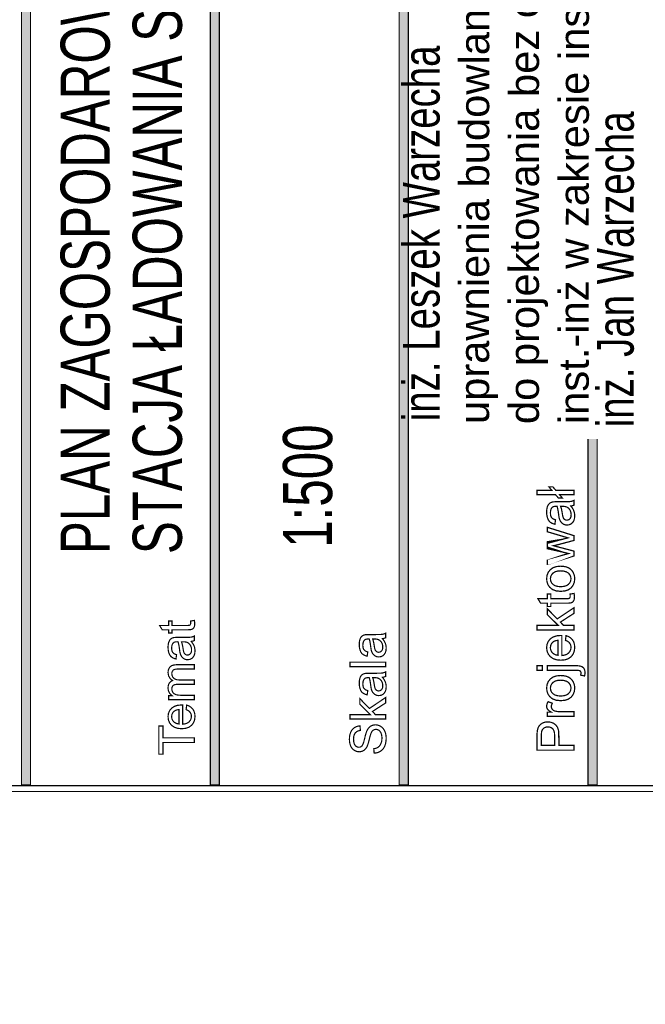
# Model space of a CAD drawing. Header units: millimetres. Extents: x 0 to 6566002, y 0 to 5716629.
# Tile 18 of 99: x 6563668 to 6563697, y 5716544 to 5716590. Entities that reach past the tile are written whole.
import ezdxf

# ---------------------------------------------------------------- set-up
doc = ezdxf.new("R2010")
doc.units = ezdxf.units.MM
doc.layers.add('mapa', color=7, linetype='Continuous')
doc.layers.add('r_TEXT@dr_text', color=7, linetype='Continuous', lineweight=5)
doc.styles.add('Arial 0.24', font='arial.ttf')
doc.styles.add('BIKWYM', font='BIKROMSW.SHX', dxfattribs={"width": 0.8, "oblique": 15})
picture_1 = doc.add_image_def('image1.jpg', size_in_pixel=(4960, 7423))

# ---------------------------------------------------------------- blocks, each defined once
blk = doc.blocks.new('A$7E5A6C2138A')
at = {"linetype": 'Continuous'}
image = blk.add_image(picture_1, insert=(-57.5578210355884, -33.42727969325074), size_in_units=(202.95902548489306, 303.74291253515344), rotation=-90.00000000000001, dxfattribs=at)
image.dxf.flags = 7

msp = doc.modelspace()

# ---------------------------------------------------------------- linework, layer by layer
at = {"color": 0, "linetype": 'Continuous'}
for points, const_width in [([(6563617.314996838, 5716553.51713425), (6563617.314996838, 5716627.006510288), (6563711.567145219, 5716627.006510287), (6563711.567145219, 5716553.51713425)], 0.05588551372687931), ([(6563617.594424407, 5716553.79656182), (6563617.594424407, 5716626.727082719), (6563711.28771765, 5716626.727082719), (6563711.28771765, 5716553.79656182)], 0.05588551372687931), ([(6563668.311403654, 5716553.827000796), (6563668.311403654, 5716626.705529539), (6563667.887344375, 5716626.705529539), (6563667.887344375, 5716553.827000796)], 0.05588551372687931), ([(6563677.159272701, 5716553.827000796), (6563677.159272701, 5716626.705529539), (6563676.735232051, 5716626.705529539), (6563676.735232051, 5716553.827000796)], 0.05588551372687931), ([(6563686.007160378, 5716553.827000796), (6563686.007160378, 5716626.705529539), (6563685.583101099, 5716626.705529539), (6563685.583101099, 5716553.827000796)], 0.05588551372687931), ([(6563694.854973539, 5716553.827000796), (6563694.854973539, 5716626.705529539), (6563694.43091426, 5716626.705529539), (6563694.43091426, 5716553.827000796)], 0.05588551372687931), ([(6563693.097482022, 5716567.427167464), (6563693.228133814, 5716567.273152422), (6563693.040956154, 5716567.273152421), (6563692.910323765, 5716567.427167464), (6563692.041148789, 5716567.427167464), (6563692.041148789, 5716567.639008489), (6563692.730481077, 5716567.639008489), (6563692.594182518, 5716567.799058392), (6563692.780137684, 5716567.799058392), (6563692.916436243, 5716567.639008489), (6563693.777500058, 5716567.639008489), (6563693.777500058, 5716567.427167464)], 0.05821407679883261), ([(6563693.62226252, 5716566.901261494), (6563693.68276635, 5716566.823060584), (6563693.730191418, 5716566.747071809), (6563693.764576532, 5716566.673217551), (6563693.787474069, 5716566.598276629), (6563693.801193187, 5716566.519862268), (6563693.80575329, 5716566.437916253), (6563693.794556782, 5716566.310427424), (6563693.760909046, 5716566.204303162), (6563693.704693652, 5716566.119407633), (6563693.630897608, 5716566.057681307), (6563693.544604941, 5716566.020560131), (6563693.446009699, 5716566.008179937), (6563693.386010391, 5716566.012798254), (6563693.329736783, 5716566.026769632), (6563693.277014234, 5716566.050268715), (6563693.229453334, 5716566.081102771), (6563693.188625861, 5716566.117777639), (6563693.154551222, 5716566.160215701), (6563693.126220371, 5716566.207679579), (6563693.102876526, 5716566.258830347), (6563693.084577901, 5716566.31384265), (6563693.073691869, 5716566.362606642), (6563693.062980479, 5716566.425652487), (6563693.052637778, 5716566.50299959), (6563693.030788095, 5716566.660138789), (6563693.006338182, 5716566.786967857), (6563692.97907459, 5716566.883447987), (6563692.953499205, 5716566.884107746), (6563692.935006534, 5716566.88453465), (6563692.923693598, 5716566.884670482), (6563692.845279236, 5716566.877937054), (6563692.784057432, 5716566.85769796), (6563692.740183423, 5716566.824011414), (6563692.699841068, 5716566.760868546), (6563692.675759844, 5716566.679912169), (6563692.667765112, 5716566.581452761), (6563692.673567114, 5716566.489940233), (6563692.691070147, 5716566.415833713), (6563692.720313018, 5716566.359074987), (6563692.764555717, 5716566.315550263), (6563692.82680597, 5716566.280291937), (6563692.907102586, 5716566.253183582), (6563692.878383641, 5716566.045010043), (6563692.795021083, 5716566.068043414), (6563692.722990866, 5716566.099168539), (6563692.662564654, 5716566.138366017), (6563692.611743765, 5716566.188177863), (6563692.569402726, 5716566.251049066), (6563692.535599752, 5716566.32674677), (6563692.510955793, 5716566.413136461), (6563692.496111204, 5716566.508258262), (6563692.491124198, 5716566.612170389), (6563692.495412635, 5716566.712880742), (6563692.508122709, 5716566.799988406), (6563692.52909918, 5716566.873745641), (6563692.556634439, 5716566.934928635), (6563692.588361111, 5716566.984352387), (6563692.624512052, 5716567.022113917), (6563692.666212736, 5716567.050444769), (6563692.71453042, 5716567.072469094), (6563692.769678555, 5716567.088419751), (6563692.815745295, 5716567.09420235), (6563692.881236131, 5716567.097714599), (6563692.966170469, 5716567.098898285), (6563693.250352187, 5716567.098898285), (6563693.424451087, 5716567.100392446), (6563693.549747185, 5716567.104933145), (6563693.626298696, 5716567.112636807), (6563693.678167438, 5716567.124628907), (6563693.728580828, 5716567.142617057), (6563693.777500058, 5716567.166426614), (6563693.777500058, 5716566.943660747), (6563693.730870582, 5716566.924294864), (6563693.679118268, 5716566.910071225)], 0.05821407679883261), ([(6563693.145993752, 5716566.883447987), (6563693.176226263, 5716566.793022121), (6563693.203140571, 5716566.677001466), (6563693.226911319, 5716566.535386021), (6563693.239970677, 5716566.456137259), (6563693.254097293, 5716566.394081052), (6563693.269310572, 5716566.349372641), (6563693.287531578, 5716566.315724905), (6563693.310681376, 5716566.28766572), (6563693.338895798, 5716566.265330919), (6563693.370273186, 5716566.248778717), (6563693.403940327, 5716566.238746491), (6563693.439897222, 5716566.235389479), (6563693.493725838, 5716566.24262743), (6563693.541131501, 5716566.264263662), (6563693.58223064, 5716566.300084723), (6563693.613608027, 5716566.349663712), (6563693.632508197, 5716566.412612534), (6563693.638834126, 5716566.488872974), (6563693.632876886, 5716566.567947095), (6563693.614985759, 5716566.641005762), (6563693.58504432, 5716566.707971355), (6563693.54464375, 5716566.766282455), (6563693.495452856, 5716566.813377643), (6563693.437529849, 5716566.849082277), (6563693.381741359, 5716566.868234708), (6563693.310700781, 5716566.879664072), (6563693.224466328, 5716566.883447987)], 0.05821407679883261), ([(6563693.777500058, 5716564.560919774), (6563692.519862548, 5716564.176047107), (6563692.519862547, 5716564.396367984), (6563693.245850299, 5716564.596527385), (6563693.515905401, 5716564.67086676), (6563693.477911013, 5716564.680297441), (6563693.391404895, 5716564.702011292), (6563693.256387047, 5716564.735950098), (6563692.519862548, 5716564.936109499), (6563692.519862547, 5716565.15520788), (6563693.249129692, 5716565.343608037), (6563693.489631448, 5716565.406634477), (6563693.2466847, 5716565.478606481), (6563692.519862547, 5716565.694037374), (6563692.519862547, 5716565.90145413), (6563693.777500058, 5716565.508082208), (6563693.777500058, 5716565.287004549), (6563693.024384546, 5716565.086845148), (6563692.809710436, 5716565.037945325), (6563693.777500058, 5716564.783705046)], 0.05821407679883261), ([(6563693.148438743, 5716562.9002274), (6563692.935685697, 5716562.921805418), (6563692.763197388, 5716562.986578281), (6563692.631012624, 5716563.094643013), (6563692.553432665, 5716563.21054724), (6563692.50672557, 5716563.342343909), (6563692.491124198, 5716563.490071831), (6563692.510004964, 5716563.652547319), (6563692.566724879, 5716563.793949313), (6563692.661342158, 5716563.914161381), (6563692.78892801, 5716564.005654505), (6563692.945368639, 5716564.060414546), (6563693.130644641, 5716564.078635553), (6563693.281166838, 5716564.070563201), (6563693.408519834, 5716564.04632674), (6563693.512703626, 5716564.005906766), (6563693.598685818, 5716563.950001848), (6563693.670754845, 5716563.879349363), (6563693.728988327, 5716563.794065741), (6563693.771698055, 5716563.698361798), (6563693.797254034, 5716563.597088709), (6563693.80575329, 5716563.490071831), (6563693.787008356, 5716563.325403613), (6563693.730618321, 5716563.1830896), (6563693.636389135, 5716563.063168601), (6563693.507037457, 5716562.972568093), (6563693.344426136, 5716562.91829317)], 0.05821407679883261), ([(6563693.148438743, 5716563.119325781), (6563693.296166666, 5716563.13106562), (6563693.416728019, 5716563.166246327), (6563693.510258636, 5716563.224829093), (6563693.577243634, 5716563.301244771), (6563693.617372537, 5716563.389671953), (6563693.63074237, 5716563.490071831), (6563693.617275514, 5716563.590044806), (6563693.576971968, 5716563.678161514), (6563693.509870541, 5716563.75440255), (6563693.415292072, 5716563.812771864), (6563693.292479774, 5716563.847836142), (6563693.141569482, 5716563.859537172), (6563692.998498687, 5716563.847797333), (6563692.880556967, 5716563.812539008), (6563692.787860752, 5716563.753645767), (6563692.721128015, 5716563.677210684), (6563692.681096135, 5716563.589385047), (6563692.667765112, 5716563.490071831), (6563692.681096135, 5716563.389671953), (6563692.721011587, 5716563.301244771), (6563692.787472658, 5716563.224829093), (6563692.8806928, 5716563.166246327), (6563693.001040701, 5716563.13106562)], 0.05821407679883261), ([(6563693.586654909, 5716562.771263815), (6563693.775055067, 5716562.801981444), (6563693.785553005, 5716562.74419427), (6563693.791917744, 5716562.690520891), (6563693.794071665, 5716562.641077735), (6563693.790016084, 5716562.569357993), (6563693.777752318, 5716562.509339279), (6563693.757241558, 5716562.46078874), (6563693.730346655, 5716562.422542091), (6563693.698134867, 5716562.392620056), (6563693.66068381, 5716562.371022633), (6563693.606234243, 5716562.356527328), (6563693.522347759, 5716562.347756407), (6563693.409179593, 5716562.344826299), (6563692.685559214, 5716562.344826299), (6563692.685559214, 5716562.188366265), (6563692.519862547, 5716562.188366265), (6563692.519862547, 5716562.344826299), (6563692.208164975, 5716562.344826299), (6563692.080423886, 5716562.557055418), (6563692.519862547, 5716562.557055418), (6563692.519862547, 5716562.771263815), (6563692.685559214, 5716562.771263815), (6563692.685559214, 5716562.557055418), (6563693.420958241, 5716562.557055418), (6563693.474612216, 5716562.558258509), (6563693.513615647, 5716562.561887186), (6563693.538143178, 5716562.56798026), (6563693.554346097, 5716562.57711987), (6563693.568201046, 5716562.589344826), (6563693.579785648, 5716562.604713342), (6563693.588284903, 5716562.624118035), (6563693.593407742, 5716562.648393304), (6563693.595134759, 5716562.677519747), (6563693.594183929, 5716562.703793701), (6563693.591370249, 5716562.735015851)], 0.05821407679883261), ([(6563693.777500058, 5716561.093980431), (6563692.041148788, 5716561.093980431), (6563692.041148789, 5716561.307432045), (6563693.031253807, 5716561.307432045), (6563692.519862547, 5716561.811954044), (6563692.519862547, 5716562.087675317), (6563692.986331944, 5716561.60698228), (6563693.777500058, 5716562.136555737), (6563693.777500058, 5716561.873369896), (6563693.134312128, 5716561.45785722), (6563693.279012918, 5716561.307432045), (6563693.777500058, 5716561.307432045)], 0.05821407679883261), ([(6563675.805781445, 5716561.507291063), (6563675.986645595, 5716561.536779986), (6563675.996723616, 5716561.481304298), (6563676.002833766, 5716561.429777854), (6563676.004901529, 5716561.382331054), (6563676.001008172, 5716561.313480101), (6563675.989234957, 5716561.255843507), (6563675.969544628, 5716561.209234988), (6563675.94372552, 5716561.172518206), (6563675.912802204, 5716561.143793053), (6563675.876849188, 5716561.123059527), (6563675.824577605, 5716561.109144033), (6563675.744046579, 5716561.10072395), (6563675.635405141, 5716561.097911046), (6563674.940729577, 5716561.097911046), (6563674.940729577, 5716560.947709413), (6563674.781660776, 5716560.947709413), (6563674.781660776, 5716561.097911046), (6563674.482431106, 5716561.097911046), (6563674.359799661, 5716561.301651), (6563674.781660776, 5716561.301651), (6563674.781660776, 5716561.507291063), (6563674.940729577, 5716561.507291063), (6563674.940729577, 5716561.301651), (6563675.646712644, 5716561.301651), (6563675.698220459, 5716561.302805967), (6563675.735663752, 5716561.306289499), (6563675.759210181, 5716561.312138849), (6563675.774764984, 5716561.320931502), (6563675.788065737, 5716561.33266746), (6563675.799186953, 5716561.347421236), (6563675.80732761, 5716561.366031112), (6563675.812264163, 5716561.389335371), (6563675.813922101, 5716561.417315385), (6563675.813009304, 5716561.442519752), (6563675.810308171, 5716561.472493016)], 0.05588551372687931), ([(6563684.79703409, 5716560.684190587), (6563684.855136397, 5716560.609136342), (6563684.900664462, 5716560.536168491), (6563684.933674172, 5716560.465268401), (6563684.955655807, 5716560.393343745), (6563684.968826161, 5716560.318065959), (6563684.973203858, 5716560.239379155), (6563684.962455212, 5716560.117008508), (6563684.930153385, 5716560.015129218), (6563684.876167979, 5716559.93362951), (6563684.805342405, 5716559.874353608), (6563684.722482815, 5716559.838735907), (6563684.627850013, 5716559.826850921), (6563684.570250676, 5716559.831265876), (6563684.516209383, 5716559.8446784), (6563684.465614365, 5716559.867256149), (6563684.419937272, 5716559.896856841), (6563684.380761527, 5716559.932046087), (6563684.348049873, 5716559.972786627), (6563684.320852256, 5716560.018370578), (6563684.298442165, 5716560.067475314), (6563684.280875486, 5716560.120287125), (6563684.270406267, 5716560.167100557), (6563684.260141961, 5716560.22762457), (6563684.250212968, 5716560.301877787), (6563684.229237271, 5716560.452731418), (6563684.205746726, 5716560.574487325), (6563684.179592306, 5716560.667108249), (6563684.15502131, 5716560.667741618), (6563684.137286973, 5716560.668132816), (6563684.126407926, 5716560.668281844), (6563684.051148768, 5716560.661799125), (6563683.992375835, 5716560.642388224), (6563683.950256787, 5716560.610049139), (6563683.911528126, 5716560.549413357), (6563683.888391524, 5716560.471713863), (6563683.880716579, 5716560.377192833), (6563683.886305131, 5716560.289340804), (6563683.903108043, 5716560.218198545), (6563683.931181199, 5716560.163691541), (6563683.973654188, 5716560.121926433), (6563684.033414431, 5716560.088078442), (6563684.110499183, 5716560.06205442), (6563684.082928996, 5716559.862189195), (6563684.002900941, 5716559.884319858), (6563683.933751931, 5716559.914181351), (6563683.875742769, 5716559.95181093), (6563683.826954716, 5716559.999648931), (6563683.78628869, 5716560.060005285), (6563683.753837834, 5716560.132675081), (6563683.730198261, 5716560.215609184), (6563683.715928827, 5716560.306926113), (6563683.711159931, 5716560.406681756), (6563683.715258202, 5716560.503345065), (6563683.727459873, 5716560.586987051), (6563683.747615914, 5716560.657793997), (6563683.774049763, 5716560.716529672), (6563683.804507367, 5716560.763976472), (6563683.839212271, 5716560.800227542), (6563683.879226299, 5716560.827406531), (6563683.925629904, 5716560.848568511), (6563683.978553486, 5716560.863881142), (6563684.022796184, 5716560.869413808), (6563684.085667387, 5716560.872785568), (6563684.167185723, 5716560.873921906), (6563684.440018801, 5716560.873921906), (6563684.607135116, 5716560.875356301), (6563684.727437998, 5716560.879734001), (6563684.800927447, 5716560.887129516), (6563684.85072144, 5716560.898641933), (6563684.899118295, 5716560.915910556), (6563684.946062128, 5716560.938767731), (6563684.946062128, 5716560.724893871), (6563684.901297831, 5716560.706302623), (6563684.851634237, 5716560.692666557)], 0.05588551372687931), ([(6563675.83996475, 5716560.553437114), (6563675.898048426, 5716560.47836424), (6563675.943576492, 5716560.405415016), (6563675.976586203, 5716560.334514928), (6563675.998567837, 5716560.262571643), (6563676.011738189, 5716560.187293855), (6563676.01611589, 5716560.108625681), (6563676.005367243, 5716559.986236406), (6563675.973065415, 5716559.884357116), (6563675.919098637, 5716559.802857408), (6563675.848254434, 5716559.743600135), (6563675.765413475, 5716559.707963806), (6563675.670762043, 5716559.696078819), (6563675.613162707, 5716559.700512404), (6563675.559121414, 5716559.713924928), (6563675.508526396, 5716559.736484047), (6563675.462867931, 5716559.766084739), (6563675.423673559, 5716559.801292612), (6563675.390961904, 5716559.842033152), (6563675.363764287, 5716559.887598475), (6563675.341354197, 5716559.936703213), (6563675.323787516, 5716559.989515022), (6563675.313336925, 5716560.036328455), (6563675.303053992, 5716560.096852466), (6563675.293124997, 5716560.171105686), (6563675.272149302, 5716560.321959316), (6563675.248677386, 5716560.443715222), (6563675.222504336, 5716560.536336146), (6563675.197951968, 5716560.536969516), (6563675.180199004, 5716560.537379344), (6563675.169338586, 5716560.537509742), (6563675.094060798, 5716560.531045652), (6563675.035287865, 5716560.511616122), (6563674.993168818, 5716560.479277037), (6563674.954440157, 5716560.418659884), (6563674.931322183, 5716560.340941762), (6563674.923647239, 5716560.246420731), (6563674.929217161, 5716560.158568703), (6563674.946020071, 5716560.087426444), (6563674.974093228, 5716560.032938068), (6563675.016566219, 5716559.991154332), (6563675.076326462, 5716559.957306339), (6563675.153411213, 5716559.931282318), (6563675.125841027, 5716559.731435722), (6563675.045812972, 5716559.753547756), (6563674.976663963, 5716559.783427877), (6563674.918654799, 5716559.821057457), (6563674.869866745, 5716559.868876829), (6563674.82920072, 5716559.929233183), (6563674.796768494, 5716560.001902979), (6563674.773110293, 5716560.084837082), (6563674.758859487, 5716560.17615401), (6563674.75407196, 5716560.275909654), (6563674.758188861, 5716560.372572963), (6563674.770390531, 5716560.456214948), (6563674.790527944, 5716560.527021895), (6563674.816961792, 5716560.585757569), (6563674.847419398, 5716560.63320437), (6563674.882124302, 5716560.669455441), (6563674.922156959, 5716560.696653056), (6563674.968541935, 5716560.71779641), (6563675.021484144, 5716560.73310904), (6563675.065708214, 5716560.738660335), (6563675.128579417, 5716560.742032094), (6563675.210116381, 5716560.743168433), (6563675.482930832, 5716560.743168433), (6563675.650065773, 5716560.744602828), (6563675.770350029, 5716560.748961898), (6563675.843839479, 5716560.756357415), (6563675.893633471, 5716560.767869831), (6563675.942030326, 5716560.785138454), (6563675.988992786, 5716560.807995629), (6563675.988992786, 5716560.594140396), (6563675.944228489, 5716560.575549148), (6563675.894546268, 5716560.561894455)], 0.05588551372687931), ([(6563675.382746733, 5716560.536336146), (6563675.411769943, 5716560.449527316), (6563675.43760768, 5716560.338147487), (6563675.460427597, 5716560.20219666), (6563675.472964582, 5716560.126117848), (6563675.486526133, 5716560.06654389), (6563675.501130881, 5716560.023623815), (6563675.518623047, 5716559.991321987), (6563675.540846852, 5716559.96438517), (6563675.567932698, 5716559.942943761), (6563675.598054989, 5716559.927053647), (6563675.630375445, 5716559.917422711), (6563675.664894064, 5716559.914199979), (6563675.716569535, 5716559.921148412), (6563675.762078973, 5716559.941919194), (6563675.801534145, 5716559.976307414), (6563675.831656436, 5716560.023903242), (6563675.849800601, 5716560.084334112), (6563675.855873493, 5716560.157544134), (6563675.850154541, 5716560.233455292), (6563675.832979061, 5716560.30359161), (6563675.804235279, 5716560.367878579), (6563675.765450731, 5716560.423857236), (6563675.718227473, 5716560.469068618), (6563675.662621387, 5716560.503345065), (6563675.609064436, 5716560.521731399), (6563675.540865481, 5716560.532703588), (6563675.458080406, 5716560.536336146)], 0.05588551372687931), ([(6563684.339834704, 5716560.667108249), (6563684.368857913, 5716560.580299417), (6563684.394695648, 5716560.468919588), (6563684.417496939, 5716560.332968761), (6563684.430052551, 5716560.25688995), (6563684.443614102, 5716560.197315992), (6563684.458200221, 5716560.154377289), (6563684.475711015, 5716560.122094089), (6563684.497934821, 5716560.095138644), (6563684.525020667, 5716560.073715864), (6563684.555142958, 5716560.057807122), (6563684.587444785, 5716560.048194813), (6563684.621982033, 5716560.044953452), (6563684.673657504, 5716560.051920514), (6563684.719166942, 5716560.072691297), (6563684.758603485, 5716560.107079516), (6563684.788744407, 5716560.154656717), (6563684.806888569, 5716560.215087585), (6563684.812961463, 5716560.288297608), (6563684.807242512, 5716560.364227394), (6563684.790067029, 5716560.434363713), (6563684.761323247, 5716560.498650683), (6563684.722538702, 5716560.554629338), (6563684.675315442, 5716560.599840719), (6563684.619709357, 5716560.634098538), (6563684.566152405, 5716560.652503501), (6563684.49795345, 5716560.66347569), (6563684.415149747, 5716560.667108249)], 0.05588551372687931), ([(6563693.372446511, 5716560.604807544), (6563693.399477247, 5716560.825147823), (6563693.518757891, 5716560.780555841), (6563693.618730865, 5716560.7162875), (6563693.699493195, 5716560.632323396), (6563693.758483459, 5716560.529497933), (6563693.793935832, 5716560.409441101), (6563693.80575329, 5716560.272114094), (6563693.786911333, 5716560.100867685), (6563693.73032725, 5716559.955041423), (6563693.636001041, 5716559.83473233), (6563693.507580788, 5716559.744830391), (6563693.348714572, 5716559.690943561), (6563693.159363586, 5716559.673013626), (6563692.963415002, 5716559.691195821), (6563692.799173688, 5716559.745684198), (6563692.666542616, 5716559.83634292), (6563692.569150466, 5716559.956186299), (6563692.510645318, 5716560.097491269), (6563692.491124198, 5716560.260413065), (6563692.51023782, 5716560.418309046), (6563692.567539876, 5716560.555655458), (6563692.662952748, 5716560.672355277), (6563692.792925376, 5716560.761286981), (6563692.954023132, 5716560.81466929), (6563693.145993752, 5716560.832482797), (6563693.160974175, 5716560.83232756), (6563693.179990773, 5716560.831900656), (6563693.203062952, 5716560.831260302), (6563693.203062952, 5716559.893334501), (6563693.330493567, 5716559.911536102), (6563693.436307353, 5716559.950636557), (6563693.520349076, 5716560.010597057), (6563693.581687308, 5716560.086585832), (6563693.618478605, 5716560.174120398), (6563693.63074237, 5716560.27333659), (6563693.623853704, 5716560.347617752), (6563693.603226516, 5716560.414331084), (6563693.568860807, 5716560.47349599), (6563693.519825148, 5716560.524976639), (6563693.454353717, 5716560.568714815)], 0.05821407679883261), ([(6563693.02758632, 5716559.905093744), (6563693.02758632, 5716560.607252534), (6563692.930737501, 5716560.59209747), (6563692.851391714, 5716560.565202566), (6563692.78984003, 5716560.526820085), (6563692.721399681, 5716560.452189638), (6563692.680261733, 5716560.364169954), (6563692.666542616, 5716560.262858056), (6563692.677448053, 5716560.170161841), (6563692.710203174, 5716560.087808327), (6563692.764788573, 5716560.015875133), (6563692.837711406, 5716559.959097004), (6563692.925323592, 5716559.922208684)], 0.05821407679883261), ([(6563684.946062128, 5716559.374327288), (6563683.279183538, 5716559.374327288), (6563683.279183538, 5716559.578886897), (6563684.946062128, 5716559.578886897)], 0.05588551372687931), ([(6563675.988992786, 5716557.825888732), (6563674.781660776, 5716557.825888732), (6563674.781660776, 5716558.00865299), (6563674.950844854, 5716558.00865299), (6563674.895629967, 5716558.050809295), (6563674.848108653, 5716558.101255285), (6563674.808429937, 5716558.160028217), (6563674.778289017, 5716558.225842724), (6563674.760144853, 5716558.297543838), (6563674.75407196, 5716558.375001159), (6563674.760293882, 5716558.458922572), (6563674.778922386, 5716558.532169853), (6563674.809957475, 5716558.594649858), (6563674.852039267, 5716558.646399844), (6563674.903863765, 5716558.686767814), (6563674.965598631, 5716558.715735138), (6563674.848145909, 5716558.821060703), (6563674.777599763, 5716558.945368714), (6563674.75407196, 5716559.088752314), (6563674.765193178, 5716559.199349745), (6563674.798463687, 5716559.291411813), (6563674.853827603, 5716559.365013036), (6563674.932085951, 5716559.418737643), (6563675.0341329, 5716559.450946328), (6563675.160024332, 5716559.461676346), (6563675.988992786, 5716559.461676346), (6563675.988992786, 5716559.258308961), (6563675.228297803, 5716559.258308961), (6563675.154063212, 5716559.256110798), (6563675.095048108, 5716559.249516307), (6563675.051327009, 5716559.238506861), (6563675.017832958, 5716559.221443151), (6563674.988847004, 5716559.197393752), (6563674.964425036, 5716559.166340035), (6563674.946206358, 5716559.129362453), (6563674.935141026, 5716559.088323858), (6563674.931415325, 5716559.043280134), (6563674.940859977, 5716558.963214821), (6563674.969175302, 5716558.892780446), (6563675.016417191, 5716558.831827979), (6563675.084038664, 5716558.785144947), (6563675.174386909, 5716558.756997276), (6563675.287331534, 5716558.747571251), (6563675.988992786, 5716558.747571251), (6563675.988992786, 5716558.543086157), (6563675.204676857, 5716558.543086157), (6563675.121090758, 5716558.537516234), (6563675.05279866, 5716558.520825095), (6563674.999763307, 5716558.492994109), (6563674.961835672, 5716558.452607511), (6563674.939034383, 5716558.398081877), (6563674.931415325, 5716558.329230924), (6563674.936482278, 5716558.273215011), (6563674.951739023, 5716558.22004926), (6563674.977260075, 5716558.169715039), (6563675.012151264, 5716558.125230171), (6563675.056393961, 5716558.089724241), (6563675.109932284, 5716558.063364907), (6563675.177069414, 5716558.044978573), (6563675.261307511, 5716558.034006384), (6563675.362590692, 5716558.030373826), (6563675.988992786, 5716558.030373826)], 0.05588551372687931), ([(6563684.79703409, 5716558.871804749), (6563684.855136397, 5716558.796750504), (6563684.900664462, 5716558.723782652), (6563684.933674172, 5716558.652882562), (6563684.955655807, 5716558.580957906), (6563684.968826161, 5716558.505661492), (6563684.973203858, 5716558.426993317), (6563684.962455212, 5716558.30462267), (6563684.930153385, 5716558.202743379), (6563684.876167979, 5716558.121243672), (6563684.805342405, 5716558.06196777), (6563684.722482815, 5716558.026350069), (6563684.627850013, 5716558.014446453), (6563684.570250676, 5716558.018880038), (6563684.516209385, 5716558.032292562), (6563684.465614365, 5716558.05487031), (6563684.419937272, 5716558.084452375), (6563684.380761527, 5716558.119660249), (6563684.348049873, 5716558.160400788), (6563684.320852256, 5716558.20596611), (6563684.298442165, 5716558.255070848), (6563684.280875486, 5716558.307882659), (6563684.270406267, 5716558.354714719), (6563684.260141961, 5716558.41523873), (6563684.250212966, 5716558.489473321), (6563684.229237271, 5716558.640326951), (6563684.205746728, 5716558.762101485), (6563684.179592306, 5716558.85472241), (6563684.15502131, 5716558.85533715), (6563684.137286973, 5716558.855746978), (6563684.126407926, 5716558.855896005), (6563684.051148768, 5716558.849413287), (6563683.992375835, 5716558.830002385), (6563683.950256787, 5716558.7976633), (6563683.911528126, 5716558.737027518), (6563683.888391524, 5716558.659309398), (6563683.880716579, 5716558.564806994), (6563683.886305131, 5716558.476954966), (6563683.903108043, 5716558.405812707), (6563683.931181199, 5716558.351305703), (6563683.973654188, 5716558.309540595), (6563684.033414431, 5716558.275673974), (6563684.110499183, 5716558.249649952), (6563684.082928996, 5716558.049803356), (6563684.002900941, 5716558.071934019), (6563683.933751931, 5716558.101795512), (6563683.875742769, 5716558.139425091), (6563683.826954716, 5716558.187263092), (6563683.78628869, 5716558.247600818), (6563683.753837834, 5716558.320289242), (6563683.730198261, 5716558.403223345), (6563683.715928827, 5716558.494521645), (6563683.711159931, 5716558.594277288), (6563683.715258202, 5716558.690959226), (6563683.727459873, 5716558.774582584), (6563683.747615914, 5716558.845408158), (6563683.774049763, 5716558.904125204), (6563683.804507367, 5716558.951590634), (6563683.839212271, 5716558.987823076), (6563683.879226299, 5716559.015020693), (6563683.925629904, 5716559.036164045), (6563683.978553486, 5716559.051495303), (6563684.022796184, 5716559.05702797), (6563684.085667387, 5716559.06039973), (6563684.167185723, 5716559.061536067), (6563684.440018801, 5716559.061536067), (6563684.607135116, 5716559.062970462), (6563684.727437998, 5716559.067329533), (6563684.800927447, 5716559.074743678), (6563684.85072144, 5716559.086256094), (6563684.899118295, 5716559.103506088), (6563684.946062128, 5716559.126363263), (6563684.946062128, 5716558.912508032), (6563684.901297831, 5716558.893916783), (6563684.851634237, 5716558.88026209)], 0.05588551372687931), ([(6563692.288597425, 5716559.204079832), (6563692.041148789, 5716559.204079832), (6563692.041148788, 5716559.417085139), (6563692.288597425, 5716559.417085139)], 0.05821407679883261), ([(6563694.265431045, 5716558.93402473), (6563694.084307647, 5716558.97405661), (6563694.093447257, 5716559.013797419), (6563694.099016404, 5716559.047348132), (6563694.100879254, 5716559.074669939), (6563694.096047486, 5716559.114585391), (6563694.081610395, 5716559.146913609), (6563694.057645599, 5716559.1716934), (6563694.014392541, 5716559.189623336), (6563693.942245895, 5716559.200451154), (6563693.8413609, 5716559.204079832), (6563692.519862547, 5716559.204079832), (6563692.519862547, 5716559.417085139), (6563693.846250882, 5716559.417085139), (6563693.985324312, 5716559.410371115), (6563694.093059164, 5716559.390267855), (6563694.169630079, 5716559.356872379), (6563694.235373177, 5716559.294214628), (6563694.274861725, 5716559.208892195), (6563694.288056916, 5716559.100943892), (6563694.285514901, 5716559.043855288), (6563694.277947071, 5716558.988163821)], 0.05821407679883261), ([(6563684.339834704, 5716558.85472241), (6563684.368857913, 5716558.767913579), (6563684.394695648, 5716558.656515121), (6563684.417496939, 5716558.520582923), (6563684.430052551, 5716558.444504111), (6563684.443614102, 5716558.384911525), (6563684.458200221, 5716558.341991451), (6563684.475711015, 5716558.309708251), (6563684.497934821, 5716558.282752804), (6563684.525020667, 5716558.261311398), (6563684.55514296, 5716558.245421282), (6563684.587444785, 5716558.235790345), (6563684.621982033, 5716558.232567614), (6563684.673657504, 5716558.239534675), (6563684.719166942, 5716558.260286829), (6563684.758603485, 5716558.294693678), (6563684.788744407, 5716558.342270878), (6563684.806888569, 5716558.402701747), (6563684.812961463, 5716558.475911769), (6563684.807242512, 5716558.551822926), (6563684.790067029, 5716558.621977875), (6563684.761323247, 5716558.686246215), (6563684.722538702, 5716558.74222487), (6563684.675315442, 5716558.787436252), (6563684.619709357, 5716558.8217127), (6563684.566152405, 5716558.840117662), (6563684.49795345, 5716558.851071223), (6563684.415149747, 5716558.85472241)], 0.05588551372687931), ([(6563693.148438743, 5716557.776612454), (6563692.935685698, 5716557.798190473), (6563692.763197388, 5716557.86298274), (6563692.631012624, 5716557.971047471), (6563692.553432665, 5716558.086951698), (6563692.50672557, 5716558.218748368), (6563692.491124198, 5716558.36647629), (6563692.510004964, 5716558.528951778), (6563692.566724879, 5716558.670353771), (6563692.661342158, 5716558.790546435), (6563692.78892801, 5716558.882058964), (6563692.945368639, 5716558.936819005), (6563693.130644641, 5716558.955040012), (6563693.281166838, 5716558.946948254), (6563693.408519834, 5716558.922711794), (6563693.512703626, 5716558.882311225), (6563693.598685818, 5716558.826386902), (6563693.670754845, 5716558.755753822), (6563693.728988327, 5716558.670450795), (6563693.771698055, 5716558.574746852), (6563693.797254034, 5716558.473473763), (6563693.80575329, 5716558.36647629), (6563693.787008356, 5716558.201788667), (6563693.730618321, 5716558.059494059), (6563693.636389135, 5716557.93957306), (6563693.507037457, 5716557.848972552), (6563693.344426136, 5716557.794697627)], 0.05821407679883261), ([(6563693.148438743, 5716557.99573024), (6563693.296166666, 5716558.007450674), (6563693.416728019, 5716558.042631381), (6563693.510258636, 5716558.101233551), (6563693.577243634, 5716558.177629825), (6563693.617372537, 5716558.266076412), (6563693.63074237, 5716558.36647629), (6563693.617275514, 5716558.466449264), (6563693.576971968, 5716558.554565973), (6563693.509870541, 5716558.630807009), (6563693.415292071, 5716558.689156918), (6563693.292479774, 5716558.724221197), (6563693.141569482, 5716558.735922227), (6563692.998498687, 5716558.724201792), (6563692.880556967, 5716558.688943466), (6563692.787860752, 5716558.630050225), (6563692.721128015, 5716558.553615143), (6563692.681096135, 5716558.4657701), (6563692.667765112, 5716558.36647629), (6563692.681096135, 5716558.266076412), (6563692.721011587, 5716558.177629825), (6563692.787472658, 5716558.101233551), (6563692.8806928, 5716558.042631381), (6563693.001040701, 5716558.007450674)], 0.05821407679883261), ([(6563684.946062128, 5716556.920431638), (6563683.279183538, 5716556.920431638), (6563683.279183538, 5716557.125345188), (6563684.229684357, 5716557.125345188), (6563683.738730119, 5716557.609686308), (6563683.738730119, 5716557.874378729), (6563684.186559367, 5716557.412913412), (6563684.946062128, 5716557.921303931), (6563684.946062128, 5716557.668645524), (6563684.328620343, 5716557.269753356), (6563684.467514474, 5716557.125345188), (6563684.946062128, 5716557.125345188)], 0.05588551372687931), ([(6563693.777500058, 5716557.046122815), (6563692.519862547, 5716557.046122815), (6563692.519862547, 5716557.237724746), (6563692.710241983, 5716557.237724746), (6563692.631303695, 5716557.285402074), (6563692.572488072, 5716557.330692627), (6563692.533989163, 5716557.373557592), (6563692.510276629, 5716557.41626732), (6563692.495936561, 5716557.461848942), (6563692.491124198, 5716557.510224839), (6563692.498808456, 5716557.582468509), (6563692.521725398, 5716557.655449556), (6563692.559816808, 5716557.72932322), (6563692.757899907, 5716557.655760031), (6563692.732052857, 5716557.603871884), (6563692.716587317, 5716557.5518285), (6563692.711464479, 5716557.499688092), (6563692.716160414, 5716557.454494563), (6563692.730190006, 5716557.412638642), (6563692.753475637, 5716557.373926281), (6563692.785318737, 5716557.340375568), (6563692.824225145, 5716557.314004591), (6563692.870291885, 5716557.294716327), (6563692.948337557, 5716557.274884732), (6563693.031234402, 5716557.263047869), (6563693.118963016, 5716557.259108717), (6563693.777500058, 5716557.259108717)], 0.05821407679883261), ([(6563675.600141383, 5716557.357027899), (6563675.62609089, 5716557.568535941), (6563675.740600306, 5716557.525727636), (6563675.836574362, 5716557.464030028), (6563675.914106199, 5716557.383424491), (6563675.970736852, 5716557.284730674), (6563676.00477113, 5716557.169476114), (6563676.01611589, 5716557.03762356), (6563675.998027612, 5716556.873245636), (6563675.943706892, 5716556.733252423), (6563675.853153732, 5716556.617755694), (6563675.729870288, 5716556.531449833), (6563675.577358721, 5716556.479718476), (6563675.395581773, 5716556.46248711), (6563675.207471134, 5716556.479960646), (6563675.049799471, 5716556.532250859), (6563674.922473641, 5716556.619301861), (6563674.828977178, 5716556.734351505), (6563674.772812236, 5716556.869985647), (6563674.75407196, 5716557.026409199), (6563674.772421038, 5716557.177989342), (6563674.827431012, 5716557.309841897), (6563674.919027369, 5716557.421855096), (6563675.043801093, 5716557.50724816), (6563675.198454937, 5716557.558495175), (6563675.382746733, 5716557.575577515), (6563675.39712794, 5716557.575447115), (6563675.415383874, 5716557.575037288), (6563675.437533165, 5716557.574403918), (6563675.437533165, 5716556.674013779), (6563675.559866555, 5716556.691468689), (6563675.66144779, 5716556.729023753), (6563675.742127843, 5716556.786585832), (6563675.801012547, 5716556.859535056), (6563675.836332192, 5716556.943549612), (6563675.848105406, 5716557.038797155), (6563675.841492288, 5716557.110125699), (6563675.821690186, 5716557.174170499), (6563675.788699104, 5716557.23095018), (6563675.741624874, 5716557.280371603), (6563675.6787723, 5716557.322360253)], 0.05588551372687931), ([(6563675.269075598, 5716556.685302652), (6563675.269075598, 5716557.359375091), (6563675.176100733, 5716557.344807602), (6563675.099928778, 5716557.319007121), (6563675.040839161, 5716557.28214131), (6563674.975136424, 5716557.210496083), (6563674.935643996, 5716557.126015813), (6563674.922473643, 5716557.028756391), (6563674.932942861, 5716556.939749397), (6563674.964387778, 5716556.860690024), (6563675.016789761, 5716556.791652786), (6563675.086795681, 5716556.737127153), (6563675.170903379, 5716556.701714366)], 0.05588551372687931), ([(6563693.776623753, 5716555.457751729), (6563692.040272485, 5716555.457751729), (6563692.040272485, 5716556.112698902), (6563692.04215474, 5716556.218861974), (6563692.047704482, 5716556.306862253), (6563692.056863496, 5716556.376660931), (6563692.075317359, 5716556.457384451), (6563692.102425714, 5716556.528929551), (6563692.138149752, 5716556.591335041), (6563692.183226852, 5716556.645066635), (6563692.239112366, 5716556.691443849), (6563692.305534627, 5716556.730369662), (6563692.37977698, 5716556.759651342), (6563692.458695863, 5716556.77713497), (6563692.54242711, 5716556.782936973), (6563692.682509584, 5716556.767296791), (6563692.807611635, 5716556.720415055), (6563692.917539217, 5716556.642291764), (6563693.002570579, 5716556.522875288), (6563693.053701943, 5716556.353064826), (6563693.070797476, 5716556.132879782), (6563693.070797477, 5716555.687406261), (6563693.776623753, 5716555.687406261)], 0.05821407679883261), ([(6563675.988151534, 5716555.816729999), (6563674.51802721, 5716555.816729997), (6563674.51802721, 5716555.267561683), (6563674.321254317, 5716555.267561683), (6563674.321254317, 5716556.588639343), (6563674.51802721, 5716556.588639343), (6563674.51802721, 5716556.03719835), (6563675.988151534, 5716556.03719835)], 0.05588551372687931), ([(6563684.409614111, 5716555.317653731), (6563684.391432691, 5716555.525640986), (6563684.469821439, 5716555.539742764), (6563684.538225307, 5716555.562655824), (6563684.59671881, 5716555.59436154), (6563684.646792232, 5716555.637039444), (6563684.689973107, 5716555.692924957), (6563684.726298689, 5716555.76201808), (6563684.753775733, 5716555.840909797), (6563684.770206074, 5716555.926191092), (6563684.775664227, 5716556.017750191), (6563684.77151007, 5716556.09861653), (6563684.759084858, 5716556.172832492), (6563684.738407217, 5716556.24049122), (6563684.710185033, 5716556.299487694), (6563684.675908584, 5716556.347530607), (6563684.635503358, 5716556.384526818), (6563684.590478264, 5716556.410737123), (6563684.542938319, 5716556.426552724), (6563684.49271587, 5716556.431843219), (6563684.442623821, 5716556.426776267), (6563684.397002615, 5716556.411556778), (6563684.355721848, 5716556.386072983), (6563684.318688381, 5716556.349188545), (6563684.285995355, 5716556.299226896), (6563684.257512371, 5716556.236243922), (6563684.236834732, 5716556.173316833), (6563684.209674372, 5716556.074436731), (6563684.176031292, 5716555.939361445), (6563684.139910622, 5716555.801603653), (6563684.105280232, 5716555.694284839), (6563684.072028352, 5716555.617609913), (6563684.027040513, 5716555.54477246), (6563683.975216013, 5716555.485403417), (6563683.916778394, 5716555.439465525), (6563683.852603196, 5716555.407145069), (6563683.783435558, 5716555.387771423), (6563683.709145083, 5716555.381307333), (6563683.627030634, 5716555.38918719), (6563683.548455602, 5716555.412938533), (6563683.473569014, 5716555.452673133), (6563683.406171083, 5716555.507776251), (6563683.350564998, 5716555.57754), (6563683.306732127, 5716555.661833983), (6563683.275268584, 5716555.757118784), (6563683.256360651, 5716555.858998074), (6563683.250026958, 5716555.967658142), (6563683.256640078, 5716556.086470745), (6563683.276553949, 5716556.195447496), (6563683.309805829, 5716556.294830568), (6563683.355725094, 5716556.381918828), (6563683.414237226, 5716556.454495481), (6563683.485230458, 5716556.512579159), (6563683.565947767, 5716556.555368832), (6563683.653538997, 5716556.582696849), (6563683.747948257, 5716556.594432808), (6563683.763857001, 5716556.382924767), (6563683.667137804, 5716556.362377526), (6563683.587500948, 5716556.32383515), (6563683.525207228, 5716556.267260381), (6563683.480275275, 5716556.191330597), (6563683.453394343, 5716556.094611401), (6563683.444452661, 5716555.976972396), (6563683.452611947, 5716555.855626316), (6563683.477052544, 5716555.75840415), (6563683.517793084, 5716555.68515687), (6563683.570064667, 5716555.634319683), (6563683.62894937, 5716555.603750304), (6563683.694409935, 5716555.593560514), (6563683.750928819, 5716555.600769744), (6563683.800201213, 5716555.622416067), (6563683.842264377, 5716555.658387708), (6563683.88132835, 5716555.723736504), (6563683.920913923, 5716555.834538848), (6563683.961002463, 5716555.990981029), (6563683.999954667, 5716556.151540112), (6563684.035367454, 5716556.274544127), (6563684.067333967, 5716556.360030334), (6563684.116252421, 5716556.44864613), (6563684.172920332, 5716556.520347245), (6563684.237337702, 5716556.575077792), (6563684.309523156, 5716556.613489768), (6563684.38858253, 5716556.63649597), (6563684.474459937, 5716556.644152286), (6563684.561548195, 5716556.635732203), (6563684.645097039, 5716556.610416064), (6563684.725199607, 5716556.56811073), (6563684.797776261, 5716556.509840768), (6563684.858784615, 5716556.436872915), (6563684.908336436, 5716556.349188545), (6563684.944568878, 5716556.250122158), (6563684.966289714, 5716556.143101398), (6563684.973536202, 5716556.028238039), (6563684.966271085, 5716555.885413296), (6563684.944345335, 5716555.759000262), (6563684.907609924, 5716555.649073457), (6563684.85634428, 5716555.554347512), (6563684.790268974, 5716555.474300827), (6563684.709290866, 5716555.408803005), (6563684.617172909, 5716555.360089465), (6563684.517230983, 5716555.32965049)], 0.05588551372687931), ([(6563692.865825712, 5716555.687406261), (6563692.865825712, 5716556.136547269), (6563692.856627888, 5716556.270594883), (6563692.829034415, 5716556.376001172), (6563692.782928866, 5716556.452669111), (6563692.720115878, 5716556.504537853), (6563692.642400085, 5716556.53566298), (6563692.549684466, 5716556.546025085), (6563692.480390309, 5716556.539951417), (6563692.418140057, 5716556.521672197), (6563692.362894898, 5716556.491090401), (6563692.31708042, 5716556.450476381), (6563692.28300578, 5716556.402139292), (6563692.260612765, 5716556.345943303), (6563692.252132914, 5716556.296325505), (6563692.24699067, 5716556.224955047), (6563692.245244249, 5716556.131657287), (6563692.245244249, 5716555.687406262)], 0.05821407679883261)]:
    msp.add_lwpolyline(points, close=True, dxfattribs=dict(at, const_width=const_width))
for points in [[(6563668.311403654, 5716553.827000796), (6563668.311403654, 5716626.705529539), (6563667.887344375, 5716553.827000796), (6563667.887344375, 5716626.705529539)], [(6563677.159272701, 5716553.827000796), (6563677.159272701, 5716626.705529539), (6563676.735232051, 5716553.827000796), (6563676.735232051, 5716626.705529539)], [(6563686.007160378, 5716553.827000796), (6563686.007160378, 5716626.705529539), (6563685.583101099, 5716553.827000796), (6563685.583101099, 5716626.705529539)], [(6563694.854973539, 5716553.827000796), (6563694.854973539, 5716626.705529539), (6563694.43091426, 5716553.827000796), (6563694.43091426, 5716626.705529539)]]:
    msp.add_solid(points, dxfattribs=at)

# ---------------------------------------------------------------- block references
at = {"layer": 'mapa', "linetype": 'Continuous', "xscale": 1.0356281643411, "yscale": 1.0356281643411, "zscale": 1.0356281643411}
msp.add_blockref('A$7E5A6C2138A', (6563456.610930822, 5716661.624742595), dxfattribs=at)

# ---------------------------------------------------------------- texts
at = {"color": 0, "linetype": 'Continuous', "style": 'BIKWYM', "width": 0.75}
for s, p in [('STACJA ŁADOWANIA SAM. ELEKTRYCZNYCH', (6563675.40320417, 5716564.645977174)), ('PLAN ZAGOSPODAROWANIA DZIAŁKI', (6563672.025566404, 5716564.645977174)), ('1:500', (6563682.442286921, 5716564.939285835))]:
    msp.add_text(s, height=2.303999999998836, rotation=90, dxfattribs=at).set_placement(p)
at = {"layer": 'r_TEXT@dr_text', "style": 'Arial 0.24', "width": 0.75}
msp.add_text('inż. Leszek Warzecha', height=1.7184, rotation=89.98058027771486, dxfattribs=at).set_placement((6563687.473854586, 5716570.870407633))

# ---------------------------------------------------------------- next in the draw order: texts
at = {"layer": 'r_TEXT@dr_text', "insert": (6563688.394186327, 5716570.737786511), "char_height": 1.4, "width": 47.04726694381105, "attachment_point": 1, "rotation": 89.98058022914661, "style": 'Arial 0.24', "bg_fill": 2}
msp.add_mtext('uprawnienia budowlane nr 404/87/Pw\\Pdo projektowania bez ograniczeń w specjalności inst.-inż w zakresie instalacji elektrycznych NN', dxfattribs=at)

# ---------------------------------------------------------------- next in the draw order: texts
at = {"layer": 'r_TEXT@dr_text', "style": 'Arial 0.24', "width": 0.75}
msp.add_text('inż. Jan Warzecha', height=1.7184, rotation=89.98058027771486, dxfattribs=at).set_placement((6563696.56980063, 5716570.585234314))

doc.saveas('drawing.dxf')
